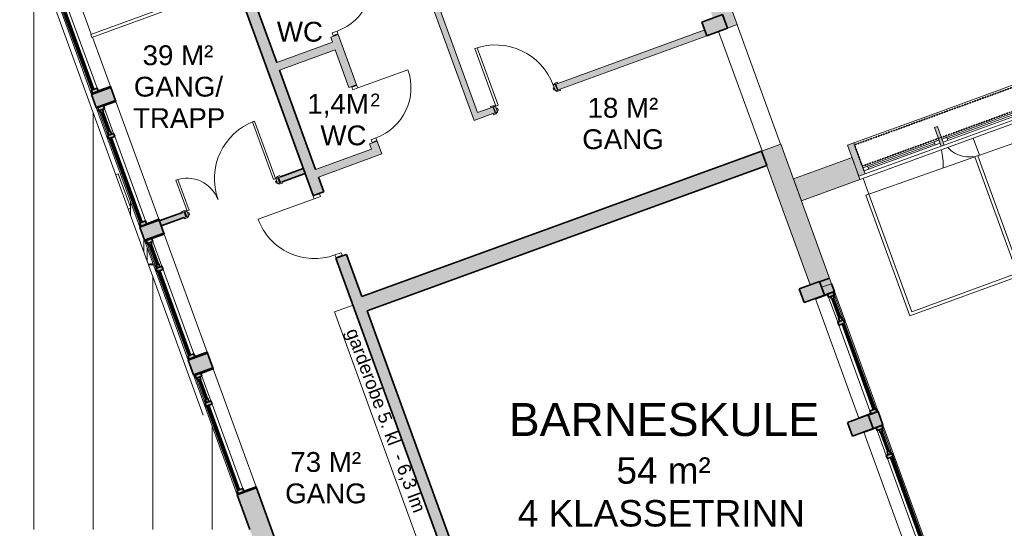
# Model space of a CAD drawing. Header units: millimetres. Extents: x -21710 to 76344, y -40597 to 35788.
# Tile 13 of 18: x 23187 to 38095, y -90 to 7609. Entities that reach past the tile are written whole.
import ezdxf

# ---------------------------------------------------------------- set-up
doc = ezdxf.new("R2010")
doc.units = ezdxf.units.MM
doc.linetypes.add('HH Stiplet', pattern=[1.3, 0.65, -0.65])
for name, color, linetype, lineweight in [('A-AREA', 32, 'Continuous', 9), ('A-DETL', 90, 'Continuous', 9), ('A-DOOR', 31, 'Continuous', 9), ('A-DOOR-FRAM', 31, 'Continuous', 9), ('A-FLOR', 192, 'Continuous', 9), ('A-FLOR-HRAL', 11, 'Continuous', 9), ('A-GLAZ', 151, 'Continuous', 9), ('A-GLAZ-CURT', 52, 'Continuous', 9), ('A-GLAZ-CWMG', 51, 'Continuous', 9), ('A-ROOF', 132, 'Continuous', 9), ('A-ROOF-PATT', 132, 'Continuous', 9), ('A-WALL', 113, 'Continuous', 9), ('A-WALL-PATT', 111, 'Continuous', 9), ('G-ANNO-TEXT', 231, 'Continuous', 9), ('I-WALL', 2, 'Continuous', 9), ('P-SANR-FIXT', 6, 'Continuous', 9), ('S-COLS', 52, 'Continuous', 9), ('S-STRS', 31, 'Continuous', 9)]:
    doc.layers.add(name, color=color, linetype=linetype, lineweight=lineweight)
doc.styles.add('Arial', font='arial.ttf', dxfattribs={"height": 400})
doc.styles.add('Arial_2', font='arial.ttf', dxfattribs={"height": 300})
doc.styles.add('Arial_3', font='arial.ttf', dxfattribs={"height": 200})
doc.styles.add('Arial_4', font='arial.ttf', dxfattribs={"height": 500})
doc.styles.add('Arial_5', font='arial.ttf', dxfattribs={"height": 194.967267})

# ---------------------------------------------------------------- blocks, each defined once
blk = doc.blocks.new('Railing - Railing-407981-2_0 andre etg_hele_anlegget_m_funksjoner_m_rom')
at = {"layer": 'A-FLOR-HRAL', "color": 55}
for p, q in [((25067, 4091), (25067, 4299)), ((25118, 3951), (25118, 4160))]:
    blk.add_line(p, q, dxfattribs=at)
blk = doc.blocks.new('Railing - Railing-409509-2_0 andre etg_hele_anlegget_m_funksjoner_m_rom')
at = {"layer": 'A-FLOR-HRAL', "color": 55}
for p, q in [((25343, 7780), (24262, 7387)), ((25343, 7780), (25360, 7733)), ((24279, 7340), (25360, 7733)), ((24279, 7340), (24262, 7387))]:
    blk.add_line(p, q, dxfattribs=at)
blk = doc.blocks.new('Innerdør Slett _Diplomat_ - 10x21-531329-2_0 andre etg_hele_anlegget_m_funksjoner_m_rom')
at = {"layer": 'A-DOOR', "color": 55}
for p, q in [((-442, 17), (-400, 17)), ((-442, -85), (-442, 17)), ((-400, -85), (-400, 17)), ((506, 17), (506, -85)), ((506, 17), (548, 17)), ((548, 17), (548, -85)), ((-400, -85), (-442, -85)), ((-400, -991), (-400, -85)), ((548, -85), (506, -85))]:
    blk.add_line(p, q, dxfattribs=at)
blk.add_arc((-400, -85), 906, 270, 0, dxfattribs=at)
blk = doc.blocks.new('Vindu 2 felt med åpning side - 19x12-V1-2_0 andre etg_hele_anlegget_m_funksjoner_m_rom')
at = {"layer": 'A-GLAZ'}
h = blk.add_hatch(color=9, dxfattribs=at)
h.paths.add_polyline_path([(923, -23), (923, 175), (908, 175), (908, -23)])
h.paths.add_polyline_path([(-992, -23), (-992, 175), (-1007, 175), (-1007, -23)])
h = blk.add_hatch(color=9, dxfattribs=at)
h.paths.add_polyline_path([(913, -115), (913, -23), (863, -23), (863, -115), (889, -115)])
h.paths.add_polyline_path([(-497, -115), (-497, -23), (-547, -23), (-547, -115)])
h.paths.add_polyline_path([(-947, -115), (-947, -23), (-997, -23), (-997, -115)])
h = blk.add_hatch(color=9, dxfattribs=at)
h.paths.add_polyline_path([(-547, -95), (-547, -55), (-597, -55), (-597, -95), (-562, -95)])
h.paths.add_polyline_path([(-907, -95), (-907, -55), (-947, -55), (-947, -95), (-922, -95)])
for points in [[(-597, -85), (-597, -65), (-907, -65), (-907, -85), (-608, -85)], [(863, -95), (863, -75), (-497, -75), (-497, -95), (824, -95)]]:
    blk.add_hatch(color=9, dxfattribs=at).paths.add_polyline_path(points)
at = {"layer": 'A-GLAZ', "color": 8, "lineweight": 35}
for p, q in [((-1007, 175), (-992, 175)), ((-992, 175), (-992, -23)), ((908, 175), (923, 175)), ((908, -23), (908, 175)), ((-992, -23), (-1007, -23)), ((-997, -23), (-947, -23)), ((-997, -115), (-997, -23)), ((-947, -115), (-997, -115)), ((-947, -23), (-947, -115)), ((-947, -55), (-907, -55)), ((-947, -95), (-947, -55)), ((-907, -95), (-947, -95)), ((-907, -55), (-907, -95)), ((-907, -65), (-597, -65)), ((-907, -85), (-907, -65)), ((-597, -85), (-907, -85)), ((-597, -55), (-547, -55)), ((-597, -95), (-597, -55)), ((-597, -65), (-597, -85)), ((-547, -95), (-597, -95)), ((-547, -23), (-497, -23)), ((-547, -115), (-547, -23)), ((-547, -55), (-547, -95)), ((-497, -115), (-547, -115)), ((-497, -23), (-497, -115)), ((-497, -75), (863, -75)), ((-497, -95), (-497, -75)), ((863, -95), (-497, -95)), ((863, -23), (913, -23)), ((863, -115), (863, -23)), ((863, -75), (863, -95)), ((913, -115), (863, -115)), ((923, -23), (908, -23)), ((913, -23), (913, -115))]:
    blk.add_line(p, q, dxfattribs=at)
at = {"layer": 'A-GLAZ', "color": 55}
for p, q in [((65, 175), (-992, 175)), ((908, 175), (115, 175)), ((-547, -23), (-947, -23)), ((-947, -115), (-547, -115)), ((-597, -55), (-907, -55)), ((-907, -95), (-597, -95)), ((863, -23), (-497, -23)), ((-497, -115), (863, -115))]:
    blk.add_line(p, q, dxfattribs=at)
blk = doc.blocks.new('Vindu 2 felt med åpning side - 19x12-542331-2_0 andre etg_hele_anlegget_m_funksjoner_m_rom')
at = {"layer": 'A-GLAZ'}
h = blk.add_hatch(color=9, dxfattribs=at)
h.paths.add_polyline_path([(923, -23), (923, 175), (908, 175), (908, -23)])
h.paths.add_polyline_path([(-992, -23), (-993, 175), (-1007, 175), (-1007, -23)])
h = blk.add_hatch(color=9, dxfattribs=at)
h.paths.add_polyline_path([(913, -115), (913, -23), (863, -23), (863, -115), (879, -115)])
h.paths.add_polyline_path([(-497, -115), (-497, -23), (-547, -23), (-547, -115)])
h.paths.add_polyline_path([(-947, -115), (-947, -23), (-997, -23), (-997, -115)])
h = blk.add_hatch(color=9, dxfattribs=at)
h.paths.add_polyline_path([(-547, -95), (-547, -55), (-597, -55), (-597, -95), (-562, -95)])
h.paths.add_polyline_path([(-907, -95), (-907, -55), (-947, -55), (-947, -95), (-922, -95)])
for points in [[(-597, -85), (-597, -65), (-907, -65), (-907, -85), (-608, -85)], [(863, -95), (863, -75), (-497, -75), (-497, -95), (824, -95)]]:
    blk.add_hatch(color=9, dxfattribs=at).paths.add_polyline_path(points)
at = {"layer": 'A-GLAZ', "color": 8, "lineweight": 35}
for p, q in [((-1007, 175), (-992, 175)), ((-992, 175), (-992, -23)), ((908, 175), (923, 175)), ((908, -23), (908, 175)), ((-992, -23), (-1007, -23)), ((-997, -23), (-947, -23)), ((-997, -115), (-997, -23)), ((-947, -115), (-997, -115)), ((-947, -23), (-947, -115)), ((-947, -55), (-907, -55)), ((-947, -95), (-947, -55)), ((-907, -95), (-947, -95)), ((-907, -55), (-907, -95)), ((-907, -65), (-597, -65)), ((-907, -85), (-907, -65)), ((-597, -85), (-907, -85)), ((-597, -55), (-547, -55)), ((-597, -95), (-597, -55)), ((-597, -65), (-597, -85)), ((-547, -95), (-597, -95)), ((-547, -23), (-497, -23)), ((-547, -115), (-547, -23)), ((-547, -55), (-547, -95)), ((-497, -115), (-547, -115)), ((-497, -23), (-497, -115)), ((-497, -75), (863, -75)), ((-497, -95), (-497, -75)), ((863, -95), (-497, -95)), ((863, -23), (913, -23)), ((863, -115), (863, -23)), ((863, -75), (863, -95)), ((913, -115), (863, -115)), ((923, -23), (908, -23)), ((913, -23), (913, -115))]:
    blk.add_line(p, q, dxfattribs=at)
at = {"layer": 'A-GLAZ', "color": 55}
for p, q in [((908, 175), (-992, 175)), ((-547, -23), (-947, -23)), ((-947, -115), (-547, -115)), ((-597, -55), (-907, -55)), ((-907, -95), (-597, -95)), ((863, -23), (-497, -23)), ((-497, -115), (863, -115))]:
    blk.add_line(p, q, dxfattribs=at)
blk = doc.blocks.new('M_Concrete-Rectangular-Column - 220x330-535287-2_0 andre etg_hele_anlegget_m_funksjoner_m_rom')
at = {"layer": 'S-COLS'}
blk.add_hatch(color=9, dxfattribs=at).paths.add_polyline_path([(110, -165), (110, 165), (-110, 165), (-110, -165)])
at = {"layer": 'S-COLS', "color": 8, "lineweight": 35}
for p, q in [((110, 165), (-110, 165)), ((-110, 165), (-110, -165)), ((110, -165), (110, 165)), ((-110, -165), (110, -165))]:
    blk.add_line(p, q, dxfattribs=at)
blk = doc.blocks.new('Sanitærutstyr Skyllekar - Middels-571075-2_0 andre etg_hele_anlegget_m_funksjoner_m_rom')
at = {"layer": 'P-SANR-FIXT', "color": 55}
for p, q in [((-183, 23), (-183, -19)), ((372, -19), (372, 23)), ((-183, -19), (372, -19))]:
    blk.add_line(p, q, dxfattribs=at)
blk = doc.blocks.new('M_Curtain Wall Sgl Glass - M_Curtain Wall Sgl Glass-1594359-2_0 andre etg_hele_anlegget_m_funksjoner_m_rom')
at = {"layer": 'A-DOOR', "color": 7}
blk.add_line((638, 176), (638, 432), dxfattribs=at)
blk.add_arc((638, 0), 1275, 159.5538, 172.0583, dxfattribs=at)
blk = doc.blocks.new('M_Curtain Wall Sgl Glass - M_Curtain Wall Sgl Glass-1594360-2_0 andre etg_hele_anlegget_m_funksjoner_m_rom')
at = {"layer": 'A-DOOR', "color": 7}
blk.add_line((225, -176), (225, -450), dxfattribs=at)
blk.add_arc((225, 0), 450, 203.2277, 270, dxfattribs=at)
blk = doc.blocks.new('Curtain Wall Awning - Curtain Wall Awning-1690338-2_0 andre etg_hele_anlegget_m_funksjoner_m_rom')
at = {"layer": 'A-GLAZ', "color": 7}
for p, q in [((-612.5, 25.4), (-612.5, 76.2)), ((-612.5, 76.2), (-536.3, 76.2)), ((-612.5, 76.2), (-612.5, 25.4)), ((612.5, 76.2), (-612.5, 76.2)), ((-536.3, 25.4), (-612.5, 25.4)), ((-612.5, 25.4), (612.5, 25.4)), ((-536.3, 76.2), (-536.3, 25.4)), ((-536.3, 50.8), (536.3, 50.8)), ((536.3, 76.2), (536.3, 25.4)), ((612.5, 76.2), (536.3, 76.2)), ((536.3, 25.4), (612.5, 25.4)), ((612.5, 25.4), (612.5, 76.2)), ((612.5, 25.4), (612.5, 76.2))]:
    blk.add_line(p, q, dxfattribs=at)
blk = doc.blocks.new('Curtain Wall Awning - Curtain Wall Awning-1690339-2_0 andre etg_hele_anlegget_m_funksjoner_m_rom')
at = {"layer": 'A-GLAZ', "color": 7}
for p, q in [((-573.8, -25.4), (-650, -25.4)), ((-650, -25.4), (-650, -76.2)), ((-650, -76.2), (-650, -25.4)), ((-650, -25.4), (650, -25.4)), ((-650, -76.2), (-573.8, -76.2)), ((650, -76.2), (-650, -76.2)), ((-573.8, -76.2), (-573.8, -25.4)), ((-573.8, -50.8), (573.8, -50.8)), ((573.8, -76.2), (573.8, -25.4)), ((573.8, -25.4), (650, -25.4)), ((650, -76.2), (573.8, -76.2)), ((650, -25.4), (650, -76.2)), ((650, -25.4), (650, -76.2))]:
    blk.add_line(p, q, dxfattribs=at)
blk = doc.blocks.new('Rectangular Mullion - 50 x 150mm-1690337-2_0 andre etg_hele_anlegget_m_funksjoner_m_rom')
at = {"layer": 'A-GLAZ-CWMG'}
blk.add_hatch(color=7, dxfattribs=at).paths.add_polyline_path([(-25, 125), (25, 125), (25, -175), (-25, -175)])
at = {"layer": 'A-GLAZ-CWMG', "color": 7}
for p, q in [((25, 125), (-25, 125)), ((-25, 125), (-25, -175)), ((25, 125), (25, -175)), ((-25, -175), (25, -175))]:
    blk.add_line(p, q, dxfattribs=at)
blk = doc.blocks.new('Rectangular Mullion - 100 x 500mm-1580028-2_0 andre etg_hele_anlegget_m_funksjoner_m_rom')
at = {"layer": 'A-GLAZ-CWMG', "color": 7}
for p, q in [((36991, 6171), (35816, 5743)), ((37138, 5693), (35987, 5274))]:
    blk.add_line(p, q, dxfattribs=at)
blk = doc.blocks.new('Rectangular Mullion - 100 x 500mm-1580023-2_0 andre etg_hele_anlegget_m_funksjoner_m_rom')
at = {"layer": 'A-GLAZ-CWMG', "color": 7}
for p, q in [((38259, 6633), (36991, 6171)), ((38407, 6154), (37185, 5710))]:
    blk.add_line(p, q, dxfattribs=at)
blk = doc.blocks.new('Rectangular Mullion - 100 x 500mm-1690343-2_0 andre etg_hele_anlegget_m_funksjoner_m_rom')
at = {"layer": 'A-GLAZ-CWMG'}
blk.add_hatch(color=7, dxfattribs=at).paths.add_polyline_path([(0, 125), (-100, 125), (-100, -375), (0, -375)])
at = {"layer": 'A-GLAZ-CWMG', "color": 7}
for p, q in [((0, 125), (-100, 125)), ((-100, 125), (-100, -375)), ((0, 125), (0, -375)), ((-100, -375), (0, -375))]:
    blk.add_line(p, q, dxfattribs=at)
blk = doc.blocks.new('Vindu 2 felt med åpning side - 193x212-V31-2_0 andre etg_hele_anlegget_m_funksjoner_m_rom')
at = {"layer": 'A-GLAZ'}
h = blk.add_hatch(color=9, dxfattribs=at)
h.paths.add_polyline_path([(923, -175), (925, 23), (918, 23), (918, -175)])
h.paths.add_polyline_path([(-1002, -175), (-1002, 23), (-1009, 23), (-1007, -175)])
h = blk.add_hatch(color=9, dxfattribs=at)
h.paths.add_polyline_path([(923, 23), (923, 115), (873, 115), (873, 23), (918, 23)])
h.paths.add_polyline_path([(-507, 23), (-507, 115), (-557, 115), (-557, 23)])
h.paths.add_polyline_path([(-957, 23), (-957, 115), (-1007, 115), (-1007, 23), (-1002, 23)])
h = blk.add_hatch(color=9, dxfattribs=at)
h.paths.add_polyline_path([(-557, 55), (-557, 95), (-607, 95), (-607, 55), (-599, 55)])
h.paths.add_polyline_path([(-917, 55), (-917, 95), (-957, 95), (-957, 55)])
for points in [[(-607, 65), (-607, 85), (-917, 85), (-917, 65), (-618, 65)], [(873, 75), (873, 95), (-507, 95), (-507, 75), (729, 75)]]:
    blk.add_hatch(color=9, dxfattribs=at).paths.add_polyline_path(points)
at = {"layer": 'A-GLAZ', "color": 8, "lineweight": 35}
for p, q in [((-1002, 23), (-1009, 23)), ((-1009, 23), (-1009, -25)), ((-957, 115), (-1007, 115)), ((-1007, 115), (-1007, 23)), ((-1007, 23), (-957, 23)), ((-1002, -175), (-1002, 23)), ((-957, 23), (-957, 115)), ((-917, 95), (-957, 95)), ((-957, 95), (-957, 55)), ((-957, 55), (-917, 55)), ((-917, 55), (-917, 95)), ((-607, 85), (-917, 85)), ((-917, 85), (-917, 65)), ((-917, 65), (-607, 65)), ((-557, 95), (-607, 95)), ((-607, 95), (-607, 55)), ((-607, 65), (-607, 85)), ((-607, 55), (-557, 55)), ((-507, 115), (-557, 115)), ((-557, 115), (-557, 23)), ((-557, 55), (-557, 95)), ((-557, 23), (-507, 23)), ((-507, 23), (-507, 115)), ((873, 95), (-507, 95)), ((-507, 95), (-507, 75)), ((-507, 75), (873, 75)), ((923, 115), (873, 115)), ((873, 115), (873, 23)), ((873, 75), (873, 95)), ((873, 23), (923, 23)), ((925, 23), (918, 23)), ((918, 23), (918, -175)), ((923, 23), (923, 115)), ((925, -25), (925, 23)), ((-1007, -175), (-1002, -175)), ((918, -175), (923, -175))]:
    blk.add_line(p, q, dxfattribs=at)
at = {"layer": 'A-GLAZ', "color": 55}
for p, q in [((-957, 115), (-557, 115)), ((-557, 23), (-957, 23)), ((-917, 95), (-607, 95)), ((-607, 55), (-917, 55)), ((-507, 115), (873, 115)), ((873, 23), (-507, 23)), ((918, -175), (-1002, -175))]:
    blk.add_line(p, q, dxfattribs=at)
blk = doc.blocks.new('Innerdør Slett _Diplomat_ - 9x21-1823393-2_0 andre etg_hele_anlegget_m_funksjoner_m_rom')
at = {"layer": 'A-DOOR', "color": 7}
for p, q in [((-350, 867), (-350, 61)), ((-392, 61), (-392, -17)), ((-350, 61), (-392, 61)), ((-350, 61), (-350, -17)), ((456, -17), (456, 61)), ((498, 61), (456, 61)), ((498, -17), (498, 61)), ((-392, -17), (-350, -17)), ((456, -17), (498, -17))]:
    blk.add_line(p, q, dxfattribs=at)
blk.add_arc((-350, 61), 806, 360, 90, dxfattribs=at)
blk = doc.blocks.new('M_Door_ID_Sgl_3 - 1010 x 2110mm-1830419-2_0 andre etg_hele_anlegget_m_funksjoner_m_rom')
at = {"layer": 'A-DOOR'}
h = blk.add_hatch(color=7, dxfattribs=at)
h.paths.add_polyline_path([(540, 66), (500, 66), (474, 52), (470, 46), (540, 46), (540, 51)])
h.paths.add_polyline_path([(-500, 66), (-540, 66), (-540, 46), (-470, 46), (-474, 52), (-491, 61)])
h = blk.add_hatch(color=7, dxfattribs=at)
h.paths.add_polyline_path([(540, -46), (470, -46), (475, -52), (500, -66), (540, -66)])
h.paths.add_polyline_path([(-470, -46), (-540, -46), (-540, -66), (-500, -66), (-474, -52)])
at = {"layer": 'A-DOOR-FRAM'}
h = blk.add_hatch(color=7, dxfattribs=at)
h.paths.add_polyline_path([(497, 46), (465, 46), (465, -46), (497, -46), (497, 42)])
h.paths.add_polyline_path([(-465, 46), (-497, 46), (-497, -46), (-465, -46), (-465, 42)])
h = blk.add_hatch(color=7, dxfattribs=at)
h.paths.add_polyline_path([(465, 26), (446, 26), (446, -6), (465, -6)])
h.paths.add_polyline_path([(-446, 26), (-465, 26), (-465, -6), (-446, -6), (-446, 19)])
at = {"layer": 'A-DOOR', "color": 7}
for p, q in [((-540, 66), (-500, 66)), ((-540, 46), (-540, 66)), ((-470, 46), (-540, 46)), ((-500, 66), (-474, 52)), ((540, 46), (470, 46)), ((474, 52), (500, 66)), ((500, 66), (540, 66)), ((540, 66), (540, 46)), ((-540, -46), (-470, -46)), ((-540, -66), (-540, -46)), ((-500, -66), (-540, -66)), ((-474, -52), (-500, -66)), ((425, -46), (463, -46)), ((425, -972), (425, -46)), ((463, -46), (425, -46)), ((425, -46), (425, -972)), ((463, -46), (463, -972)), ((463, -972), (463, -46)), ((470, -46), (540, -46)), ((500, -66), (474, -52)), ((540, -66), (500, -66)), ((540, -46), (540, -66)), ((463, -972), (425, -972)), ((425, -972), (463, -972))]:
    blk.add_line(p, q, dxfattribs=at)
for centre, radius, start, end in [((-478, 45), 8.06, 7.125, 60.2551), ((-478, 45), 8.06, 7.125, 60.2551), ((478, 45), 8.06, 119.7449, 172.875), ((478, 45), 8.06, 119.7449, 172.875), ((-478, -45), 8.06, 299.7449, 352.875), ((-478, -45), 8.06, 299.7449, 352.875), ((463, -46), 926, 180, 270), ((478, -45), 8.06, 187.125, 240.2551), ((478, -45), 8.06, 187.125, 240.2551)]:
    blk.add_arc(centre, radius, start, end, dxfattribs=at)
at = {"layer": 'A-DOOR-FRAM', "color": 7}
for p, q in [((-497, 46), (-465, 46)), ((-497, -46), (-497, 46)), ((-465, 46), (-465, -46)), ((-465, 26), (-446, 26)), ((-465, -6), (-465, 26)), ((-446, 26), (-446, -6)), ((446, 26), (465, 26)), ((446, -6), (446, 26)), ((465, 46), (497, 46)), ((465, -46), (465, 46)), ((465, 26), (465, -6)), ((497, 46), (497, -46)), ((-465, -46), (-497, -46)), ((-446, -6), (-465, -6)), ((465, -6), (446, -6)), ((497, -46), (465, -46))]:
    blk.add_line(p, q, dxfattribs=at)
blk = doc.blocks.new('M_Door_ID_Ays_2 - 1510 x 2110mm Sgl Swing-1831425-2_0 andre etg_hele_anlegget_m_funksjoner_m_rom')
at = {"layer": 'A-DOOR'}
h = blk.add_hatch(color=7, dxfattribs=at)
h.paths.add_polyline_path([(-551, 40), (-481, 40), (-485, 46), (-511, 60), (-551, 60)])
h.paths.add_polyline_path([(959, 40), (1029, 40), (1029, 60), (989, 60), (963, 46)])
h = blk.add_hatch(color=7, dxfattribs=at)
h.paths.add_polyline_path([(-551, -60), (-511, -60), (-485, -46), (-481, -40), (-551, -40), (-551, -45)])
h.paths.add_polyline_path([(989, -60), (1029, -60), (1029, -40), (959, -40), (963, -46), (980, -55)])
at = {"layer": 'A-DOOR-FRAM'}
h = blk.add_hatch(color=7, dxfattribs=at)
h.paths.add_polyline_path([(-508, -40), (-476, -40), (-476, 40), (-508, 40), (-508, -28)])
h.paths.add_polyline_path([(954, -40), (986, -40), (986, 40), (954, 40)])
h = blk.add_hatch(color=7, dxfattribs=at)
h.paths.add_polyline_path([(-476, -27), (-457, -27), (-457, 5), (-476, 5), (-476, -20)])
h.paths.add_polyline_path([(935, -27), (954, -27), (954, 5), (935, 5), (935, -20)])
at = {"layer": 'A-DOOR', "color": 7}
for p, q in [((919, 966), (919, 40)), ((951, 966), (919, 966)), ((919, 966), (951, 966)), ((919, 40), (919, 966)), ((951, 40), (951, 966)), ((951, 966), (951, 40)), ((-441, 535), (-473, 535)), ((-473, 535), (-473, 40)), ((-473, 535), (-473, 40)), ((-441, 535), (-473, 535)), ((-441, 40), (-441, 535)), ((-441, 40), (-441, 535)), ((-511, 60), (-551, 60)), ((-551, 60), (-551, 40)), ((-551, 40), (-481, 40)), ((-485, 46), (-511, 60)), ((-473, 40), (-441, 40)), ((-473, 40), (-441, 40)), ((919, 40), (951, 40)), ((951, 40), (919, 40)), ((959, 40), (1029, 40)), ((989, 60), (963, 46)), ((1029, 60), (989, 60)), ((1029, 40), (1029, 60)), ((-551, -40), (-551, -60)), ((-481, -40), (-551, -40)), ((-551, -60), (-511, -60)), ((-511, -60), (-485, -46)), ((1029, -40), (959, -40)), ((963, -46), (989, -60)), ((989, -60), (1029, -60)), ((1029, -60), (1029, -40))]:
    blk.add_line(p, q, dxfattribs=at)
for centre, radius, start, end in [((951, 40), 926, 90, 180), ((-473, 40), 495, 360, 90), ((-489, 39), 8.06, 7.125, 60.2551), ((967, 39), 8.06, 119.7449, 172.875), ((967, 39), 8.06, 146.3099, 172.875), ((-489, -39), 8.06, 299.7449, 352.875), ((-489, -39), 8.06, 326.3099, 352.875), ((967, -39), 8.06, 187.125, 240.2551)]:
    blk.add_arc(centre, radius, start, end, dxfattribs=at)
at = {"layer": 'A-DOOR-FRAM', "color": 7}
for p, q in [((-476, 40), (-508, 40)), ((-508, 40), (-508, -40)), ((-476, -40), (-476, 40)), ((-457, 5), (-476, 5)), ((-476, 5), (-476, -27)), ((-457, -27), (-457, 5)), ((935, 5), (935, -27)), ((954, 5), (935, 5)), ((986, 40), (954, 40)), ((954, 40), (954, -40)), ((954, -27), (954, 5)), ((986, -40), (986, 40)), ((-508, -40), (-476, -40)), ((-476, -27), (-457, -27)), ((935, -27), (954, -27)), ((954, -40), (986, -40))]:
    blk.add_line(p, q, dxfattribs=at)
blk = doc.blocks.new('System Panel - Glazed-1676177-2_0 andre etg_hele_anlegget_m_funksjoner_m_rom')
at = {"layer": 'A-GLAZ-CURT', "color": 7}
for p, q in [((39393, 6148), (37696, 5550)), ((40029, 4402), (39393, 6148)), ((37696, 5550), (38337, 3787)), ((38337, 3787), (40029, 4402))]:
    blk.add_line(p, q, dxfattribs=at)
blk = doc.blocks.new('System Panel - Glazed-1676182-2_0 andre etg_hele_anlegget_m_funksjoner_m_rom')
at = {"layer": 'A-GLAZ-CURT', "color": 7}
for p, q in [((37648, 5533), (36045, 4968)), ((38290, 3770), (37648, 5533)), ((36045, 4968), (36693, 3188)), ((36693, 3188), (38290, 3770))]:
    blk.add_line(p, q, dxfattribs=at)
blk = doc.blocks.new('Rectangular Mullion - 50 x 50mm-1676183-2_0 andre etg_hele_anlegget_m_funksjoner_m_rom')
at = {"layer": 'A-GLAZ-CWMG', "color": 7}
blk.add_line((36663, 3124), (38354, 3740), dxfattribs=at)
blk = doc.blocks.new('Rectangular Mullion - 50 x 50mm-1676184-2_0 andre etg_hele_anlegget_m_funksjoner_m_rom')
at = {"layer": 'A-GLAZ-CWMG', "color": 7}
for p, q in [((36045, 4968), (35998, 4951)), ((35998, 4951), (36663, 3124))]:
    blk.add_line(p, q, dxfattribs=at)

msp = doc.modelspace()

# ---------------------------------------------------------------- hatches: boundary and pattern name
at = {"layer": 'A-ROOF-PATT'}
h = msp.add_hatch(dxfattribs=at)
h.set_pattern_fill('FP_3', color=253, style=0, pattern_type=2)
h.set_pattern_definition([(270, (0, 12.3), (900, 6e-14), [])])
h.paths.add_polyline_path([(-3782, -355), (-3782, -110), (26672, -110), (26041, 1624), (25965, 1624), (23426, 8600), (7197, 8600), (7197, 9123), (-3463, 9123), (-3463, 8680), (-3518, 8680), (-3518, 4085), (-3900, 4085), (-3900, 4080), (-6818, 4080), (-6818, 4085), (-13873, 4085), (-13873, 4294), (-21710, 4294), (-21710, -355), (-9453, -355)])
at = {"layer": 'A-WALL-PATT'}
for color, points in [(7, [(33902, 7480), (34052, 7535), (31847, 13593), (31556, 13487), (32215, 11676), (32356, 11727), (32431, 11521), (32290, 11469), (32950, 9656), (33091, 9707), (33166, 9500), (33025, 9449), (33686, 7635), (33827, 7687)]), (7, [(30034, 6170), (30121, 6202), (27947, 12174), (27861, 12142), (30023, 6202)]), (7, [(27120, 6844), (27966, 7152), (27924, 7267), (27079, 6959)]), (7, [(27709, 5226), (28670, 5576), (28628, 5690), (27667, 5341)]), (7, [(34728, 4773), (35019, 4879), (34711, 5726), (34419, 5620)]), (9, [(28446, 3201), (34498, 5404), (34419, 5620), (28368, 3417)]), (7, [(35329, 3558), (35480, 3612), (35019, 4879), (34728, 4773), (35157, 3595), (35297, 3646), (35317, 3592)])]:
    msp.add_hatch(color=color, dxfattribs=at).paths.add_polyline_path(points)
h = msp.add_hatch(color=9, dxfattribs=at)
h.paths.add_polyline_path([(39989, -29009), (40148, -28950), (39465, -27074), (39306, -27132), (39968, -28950)])
h.paths.add_polyline_path([(38960, -26183), (39120, -26125), (36546, -19052), (36386, -19110), (37699, -22718)])
h.paths.add_polyline_path([(36040, -18161), (36200, -18103), (33602, -10965), (33442, -11023), (35892, -17753)])
h.paths.add_polyline_path([(33097, -10074), (33257, -10016), (32252, -7254), (32092, -7313), (32835, -9355)])
h.paths.add_polyline_path([(31747, -6363), (31906, -6305), (30669, -2906), (30509, -2964), (31388, -5377)])
h.paths.add_polyline_path([(30164, -2015), (30324, -1957), (28135, 4056), (27975, 3998), (28662, 2111)])
h.paths.add_polyline_path([(27630, 4947), (27790, 5005), (25504, 11284), (25344, 11226), (27528, 5226)])
h = msp.add_hatch(color=7, dxfattribs=at)
h.paths.add_polyline_path([(28513, 5649), (28628, 5690), (28599, 5769), (28484, 5728)])
h.paths.add_polyline_path([(28173, 6583), (28288, 6624), (28010, 7387), (27896, 7346), (28158, 6624)])
h.paths.add_polyline_path([(27584, 8201), (27699, 8243), (27492, 8812), (27377, 8770), (27492, 8455)])
h = msp.add_hatch(color=9, dxfattribs=at)
h.paths.add_polyline_path([(26758, -348), (27050, -242), (26771, 524), (26480, 418), (26720, -242)])
h.paths.add_polyline_path([(25820, 2231), (26111, 2337), (26029, 2563), (25737, 2457), (25785, 2326)])
h.paths.add_polyline_path([(25077, 4270), (25369, 4376), (25297, 4574), (25006, 4468), (25039, 4376)])
h.paths.add_polyline_path([(24345, 6281), (24637, 6387), (24565, 6585), (24274, 6479), (24307, 6387)])
h.paths.add_polyline_path([(23614, 8292), (23905, 8398), (23826, 8614), (23535, 8508)])
h = msp.add_hatch(color=7, dxfattribs=at)
h.paths.add_polyline_path([(35023, 4868), (35910, 5192), (35790, 5522), (34902, 5199), (34905, 5192)])
h.paths.add_polyline_path([(43522, 7962), (44248, 8226), (44128, 8557), (43402, 8293), (43465, 8118)])
h = msp.add_hatch(color=7, dxfattribs=at)
h.paths.add_polyline_path([(30066, 6084), (30386, 6202), (30353, 6286), (30034, 6170)])
h.paths.add_polyline_path([(31335, 6546), (33592, 7367), (33560, 7454), (31304, 6632), (31331, 6558)])
h = msp.add_hatch(color=9, dxfattribs=at)
h.paths.add_polyline_path([(25328, 4487), (25710, 4626), (25680, 4701), (25301, 4562)])
h.paths.add_polyline_path([(27129, 5143), (27508, 5281), (27481, 5356), (27101, 5218), (27124, 5155)])
h = msp.add_hatch(color=9, dxfattribs=at)
h.paths.add_polyline_path([(48544, -33187), (48835, -33081), (48710, -32737), (48418, -32843), (48541, -33178)])
h.paths.add_polyline_path([(47027, -29020), (47318, -28914), (47214, -28626), (46922, -28733), (47022, -29006)])
h.paths.add_polyline_path([(46402, -26864), (46552, -26809), (46478, -26606), (46328, -26661), (46398, -26854)])
h.paths.add_polyline_path([(45667, -24844), (45817, -24789), (45743, -24586), (45593, -24641), (45663, -24834)])
h.paths.add_polyline_path([(44931, -22823), (45082, -22768), (45008, -22565), (44857, -22620), (44928, -22813)])
h.paths.add_polyline_path([(44196, -20803), (44346, -20748), (44272, -20545), (44122, -20600), (44192, -20793)])
h.paths.add_polyline_path([(43461, -18782), (43611, -18728), (43537, -18525), (43387, -18580), (43457, -18773)])
h.paths.add_polyline_path([(42725, -16762), (42876, -16707), (42802, -16504), (42651, -16559), (42722, -16752)])
h.paths.add_polyline_path([(41990, -14742), (42140, -14687), (42066, -14484), (41916, -14539), (41986, -14732)])
h.paths.add_polyline_path([(41255, -12721), (41405, -12667), (41331, -12464), (41181, -12518), (41251, -12712)])
h.paths.add_polyline_path([(40519, -10701), (40670, -10646), (40596, -10443), (40445, -10498), (40516, -10691)])
h.paths.add_polyline_path([(39784, -8681), (39934, -8626), (39860, -8423), (39710, -8478), (39780, -8671)])
h.paths.add_polyline_path([(39048, -6660), (39199, -6606), (39125, -6403), (38975, -6457), (39047, -6655)])
h.paths.add_polyline_path([(38313, -4640), (38463, -4585), (38390, -4382), (38239, -4437), (38310, -4630)])
h.paths.add_polyline_path([(37578, -2620), (37728, -2565), (37654, -2362), (37504, -2417), (37574, -2610)])
h.paths.add_polyline_path([(36842, -599), (36993, -545), (36919, -342), (36769, -396), (36839, -590)])
h.paths.add_polyline_path([(36107, 1421), (36257, 1476), (36184, 1679), (36033, 1624), (36104, 1431)])
h.paths.add_polyline_path([(35372, 3441), (35522, 3496), (35449, 3698), (35298, 3643), (35368, 3451)])

# ---------------------------------------------------------------- linework, layer by layer
at = {"layer": 'A-AREA', "color": 7}
msp.add_line((34048, 7533), (34707, 5725), dxfattribs=at)
at = {"layer": 'A-AREA', "color": 55}
msp.add_line((25135, 3903), (25208, 3913), dxfattribs=at)
at = {"layer": 'A-DETL', "linetype": 'HH Stiplet', "lineweight": 35}
for p, q in [((35826, 5714), (43250, 8416)), ((35944, 5391), (43368, 8093)), ((35944, 5391), (35826, 5714))]:
    msp.add_line(p, q, dxfattribs=at)
at = {"layer": 'A-DETL'}
for p, q in [((27952, 3186), (28234, 3288)), ((29590, -1315), (27952, 3186))]:
    msp.add_line(p, q, dxfattribs=at)
at = {"layer": 'A-FLOR', "color": 55}
for p, q in [((34429, 5623), (33770, 7432)), ((24867, 4849), (24867, 4761)), ((24867, 4752), (24867, 4640)), ((25212, 3900), (25136, 3900))]:
    msp.add_line(p, q, dxfattribs=at)
at = {"layer": 'A-ROOF', "color": 254}
msp.add_line((23426, 8600), (25965, 1624), dxfattribs=at)
at = {"layer": 'A-WALL', "color": 7}
for p, q in [((34052, 7535), (31847, 13593)), ((43951, 8118), (35023, 4868)), ((34052, 7535), (33902, 7480)), ((34711, 5726), (34419, 5620)), ((35019, 4879), (34711, 5726)), ((34419, 5620), (34728, 4773)), ((34902, 5199), (35790, 5522)), ((35910, 5192), (35790, 5522)), ((35023, 4868), (34902, 5199)), ((34728, 4773), (35156, 3595)), ((35480, 3612), (35019, 4879)), ((35480, 3612), (35329, 3558))]:
    msp.add_line(p, q, dxfattribs=at)
at = {"layer": 'A-WALL', "color": 8, "lineweight": 35}
for p, q in [((27630, 4947), (25344, 11226)), ((27079, 6959), (26531, 8462)), ((27667, 5341), (27120, 6844)), ((24565, 6585), (24274, 6479)), ((24565, 6585), (24637, 6387)), ((24274, 6479), (24345, 6281)), ((24637, 6387), (24345, 6281)), ((28368, 3417), (34419, 5620)), ((34498, 5404), (34419, 5620)), ((34498, 5404), (28446, 3201)), ((27129, 5143), (27101, 5218)), ((27481, 5356), (27134, 5230)), ((27508, 5281), (27162, 5155)), ((27790, 5005), (27709, 5226)), ((27790, 5005), (27630, 4947)), ((25650, 4689), (25301, 4562)), ((25710, 4626), (25682, 4701)), ((25297, 4574), (25006, 4468)), ((25297, 4574), (25369, 4376)), ((25328, 4487), (25677, 4614)), ((25006, 4468), (25077, 4270)), ((25369, 4376), (25077, 4270)), ((28135, 4056), (27975, 3998)), ((28368, 3417), (28135, 4056)), ((27975, 3998), (30164, -2015)), ((35298, 3643), (35449, 3698)), ((35480, 3612), (35522, 3496)), ((35417, 3458), (35522, 3496)), ((30324, -1957), (28446, 3201)), ((26029, 2563), (25737, 2457)), ((26029, 2563), (26111, 2337)), ((25737, 2457), (25820, 2231)), ((26111, 2337), (25820, 2231)), ((36078, 1640), (36184, 1679)), ((36184, 1679), (36257, 1476)), ((36152, 1437), (36257, 1476)), ((26771, 524), (26480, 418)), ((27575, -1685), (26771, 524)), ((26672, -110), (26480, 418))]:
    msp.add_line(p, q, dxfattribs=at)
at = {"layer": 'A-WALL', "color": 55}
for p, q in [((24274, 6479), (23614, 8292)), ((25006, 4468), (24345, 6281)), ((25737, 2457), (25077, 4270)), ((35522, 3496), (36184, 1679)), ((26480, 418), (25820, 2231)), ((36257, 1476), (36919, -342))]:
    msp.add_line(p, q, dxfattribs=at)
at = {"layer": 'I-WALL', "color": 7}
for p, q in [((27947, 12174), (30121, 6202)), ((30066, 6084), (28888, 9320)), ((28010, 7387), (27896, 7346)), ((27896, 7346), (27924, 7267)), ((28288, 6624), (28010, 7387)), ((33560, 7454), (31337, 6644)), ((33592, 7367), (31368, 6558)), ((27079, 6959), (27924, 7267)), ((27966, 7152), (27120, 6844)), ((27966, 7152), (28173, 6583)), ((28288, 6624), (28173, 6583)), ((31335, 6546), (31304, 6632)), ((30322, 6275), (30121, 6202)), ((30386, 6201), (30355, 6287)), ((30066, 6084), (30353, 6189)), ((28599, 5769), (28484, 5728)), ((28484, 5728), (28513, 5649)), ((28670, 5576), (28599, 5769)), ((27667, 5341), (28513, 5649)), ((28670, 5576), (27709, 5226))]:
    msp.add_line(p, q, dxfattribs=at)
at = {"layer": 'S-STRS', "color": 55}
msp.add_line((25205, 3920), (25133, 3909), dxfattribs=at)

# ---------------------------------------------------------------- block references
at = {"layer": 'A-DOOR', "color": 7}
for name, p, rotation in [('Innerdør Slett _Diplomat_ - 9x21-1823393-2_0 andre etg_hele_anlegget_m_funksjoner_m_rom', (27779, 7844), 290.0000000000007), ('M_Door_ID_Sgl_3 - 1010 x 2110mm-1830419-2_0 andre etg_hele_anlegget_m_funksjoner_m_rom', (30845, 6416), 199.9999999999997), ('Innerdør Slett _Diplomat_ - 9x21-1823393-2_0 andre etg_hele_anlegget_m_funksjoner_m_rom', (28368, 6226), 290.0000000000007), ('M_Door_ID_Ays_2 - 1510 x 2110mm Sgl Swing-1831425-2_0 andre etg_hele_anlegget_m_funksjoner_m_rom', (26181, 4840), 19.99999999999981), ('M_Curtain Wall Sgl Glass - M_Curtain Wall Sgl Glass-1594360-2_0 andre etg_hele_anlegget_m_funksjoner_m_rom', (37354, 5904), 20.00010742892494), ('M_Curtain Wall Sgl Glass - M_Curtain Wall Sgl Glass-1594359-2_0 andre etg_hele_anlegget_m_funksjoner_m_rom', (36496, 5592), 200.0001074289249)]:
    msp.add_blockref(name, p, dxfattribs=dict(at, rotation=rotation))
at = {"layer": 'A-DOOR', "color": 55, "rotation": 289.9999999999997}
msp.add_blockref('Innerdør Slett _Diplomat_ - 10x21-531329-2_0 andre etg_hele_anlegget_m_funksjoner_m_rom', (27864, 4552), dxfattribs=at)
at = {"layer": 'A-FLOR-HRAL', "color": 55}
for name in ['Railing - Railing-409509-2_0 andre etg_hele_anlegget_m_funksjoner_m_rom', 'Railing - Railing-407981-2_0 andre etg_hele_anlegget_m_funksjoner_m_rom']:
    msp.add_blockref(name, (0, 0), dxfattribs=at)
at = {"layer": 'A-GLAZ', "color": 55}
for name, p, rotation in [('Vindu 2 felt med åpning side - 19x12-V1-2_0 andre etg_hele_anlegget_m_funksjoner_m_rom', (24085, 7392), 289.9999999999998), ('Vindu 2 felt med åpning side - 19x12-542331-2_0 andre etg_hele_anlegget_m_funksjoner_m_rom', (24817, 5381), 289.9999999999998), ('Vindu 2 felt med åpning side - 19x12-542331-2_0 andre etg_hele_anlegget_m_funksjoner_m_rom', (25549, 3370), 289.9999999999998), ('Vindu 2 felt med åpning side - 193x212-V31-2_0 andre etg_hele_anlegget_m_funksjoner_m_rom', (35741, 2501), 289.9999999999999), ('Vindu 2 felt med åpning side - 19x12-542331-2_0 andre etg_hele_anlegget_m_funksjoner_m_rom', (26291, 1331), 289.9999999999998), ('Vindu 2 felt med åpning side - 193x212-V31-2_0 andre etg_hele_anlegget_m_funksjoner_m_rom', (36476, 481), 289.9999999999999)]:
    msp.add_blockref(name, p, dxfattribs=dict(at, rotation=rotation))
at = {"layer": 'A-GLAZ', "color": 7}
for name, p, rotation in [('Curtain Wall Awning - Curtain Wall Awning-1690339-2_0 andre etg_hele_anlegget_m_funksjoner_m_rom', (37753, 6049), 20.00010742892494), ('Curtain Wall Awning - Curtain Wall Awning-1690338-2_0 andre etg_hele_anlegget_m_funksjoner_m_rom', (36520, 5601), 200.0001074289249)]:
    msp.add_blockref(name, p, dxfattribs=dict(at, rotation=rotation))
at = {"layer": 'A-GLAZ-CURT', "color": 7}
for name in ['System Panel - Glazed-1676177-2_0 andre etg_hele_anlegget_m_funksjoner_m_rom', 'System Panel - Glazed-1676182-2_0 andre etg_hele_anlegget_m_funksjoner_m_rom']:
    msp.add_blockref(name, (0, 0), dxfattribs=at)
at = {"layer": 'A-GLAZ-CWMG', "color": 7}
for name in ['Rectangular Mullion - 100 x 500mm-1580023-2_0 andre etg_hele_anlegget_m_funksjoner_m_rom', 'Rectangular Mullion - 100 x 500mm-1580028-2_0 andre etg_hele_anlegget_m_funksjoner_m_rom', 'Rectangular Mullion - 50 x 50mm-1676184-2_0 andre etg_hele_anlegget_m_funksjoner_m_rom', 'Rectangular Mullion - 50 x 50mm-1676183-2_0 andre etg_hele_anlegget_m_funksjoner_m_rom']:
    msp.add_blockref(name, (0, 0), dxfattribs=at)
at = {"layer": 'A-GLAZ-CWMG', "color": 7, "extrusion": (0, 0, -1), "rotation": 159.9998925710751}
msp.add_blockref('Rectangular Mullion - 50 x 150mm-1690337-2_0 andre etg_hele_anlegget_m_funksjoner_m_rom', (-37119, 5819), dxfattribs=at)
at = {"layer": 'A-GLAZ-CWMG', "color": 7, "rotation": 200.0001074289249}
msp.add_blockref('Rectangular Mullion - 100 x 500mm-1690343-2_0 andre etg_hele_anlegget_m_funksjoner_m_rom', (35850, 5357), dxfattribs=at)
at = {"layer": 'P-SANR-FIXT', "color": 55, "rotation": 109.9999999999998}
msp.add_blockref('Sanitærutstyr Skyllekar - Middels-571075-2_0 andre etg_hele_anlegget_m_funksjoner_m_rom', (24790, 4919), dxfattribs=at)
at = {"layer": 'S-COLS', "color": 55, "rotation": 290.0000000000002}
for p in [(33709, 7527), (35180, 3486), (35915, 1466)]:
    msp.add_blockref('M_Concrete-Rectangular-Column - 220x330-535287-2_0 andre etg_hele_anlegget_m_funksjoner_m_rom', p, dxfattribs=at)

# ---------------------------------------------------------------- texts
at = {"layer": 'G-ANNO-TEXT', "color": 7, "attachment_point": 1}
for s, insert, char_height, width, style in [('WC', (27081, 7577), 300, 881.86, 'Arial_2'), ('39 M² ', (25048, 7221), 300, 1475.11, 'Arial_2'), ('GANG/', (24916, 6745), 300, 1651.48, 'Arial_2'), ('1,4M', (27542, 6484), 300, 1154.43, 'Arial_2'), ('2', (28494, 6490), 195, 192.41, 'Arial_5'), ('18 M² ', (31785, 6426), 300, 1427, 'Arial_2'), ('TRAPP', (24903, 6269), 300, 1683.54, 'Arial_2'), ('WC', (27740, 6008), 300, 881.86, 'Arial_2'), ('GANG', (31705, 5950), 300, 1507.17, 'Arial_2'), ('BARNESKULE', (30594, 1807), 500, 5659.91, 'Arial_4'), ('73 M² ', (27285, 1064), 300, 1427, 'Arial_2'), ('54 m²', (32223, 985), 400, 1763.71, 'Arial'), ('GANG', (27206, 588), 300, 1507.17, 'Arial_2'), ('4 KLASSETRINN', (30728, 337), 400, 5387.34, 'Arial')]:
    msp.add_mtext(s, dxfattribs=dict(at, insert=insert, char_height=char_height, width=width, style=style))
at = {"layer": 'G-ANNO-TEXT', "color": 7, "insert": (28311, 2960), "char_height": 200, "width": 3527.43, "attachment_point": 1, "rotation": 290.4976, "style": 'Arial_3'}
msp.add_mtext('garderobe 5. kl  - 6,3 lm', dxfattribs=at)

doc.saveas('drawing.dxf')
